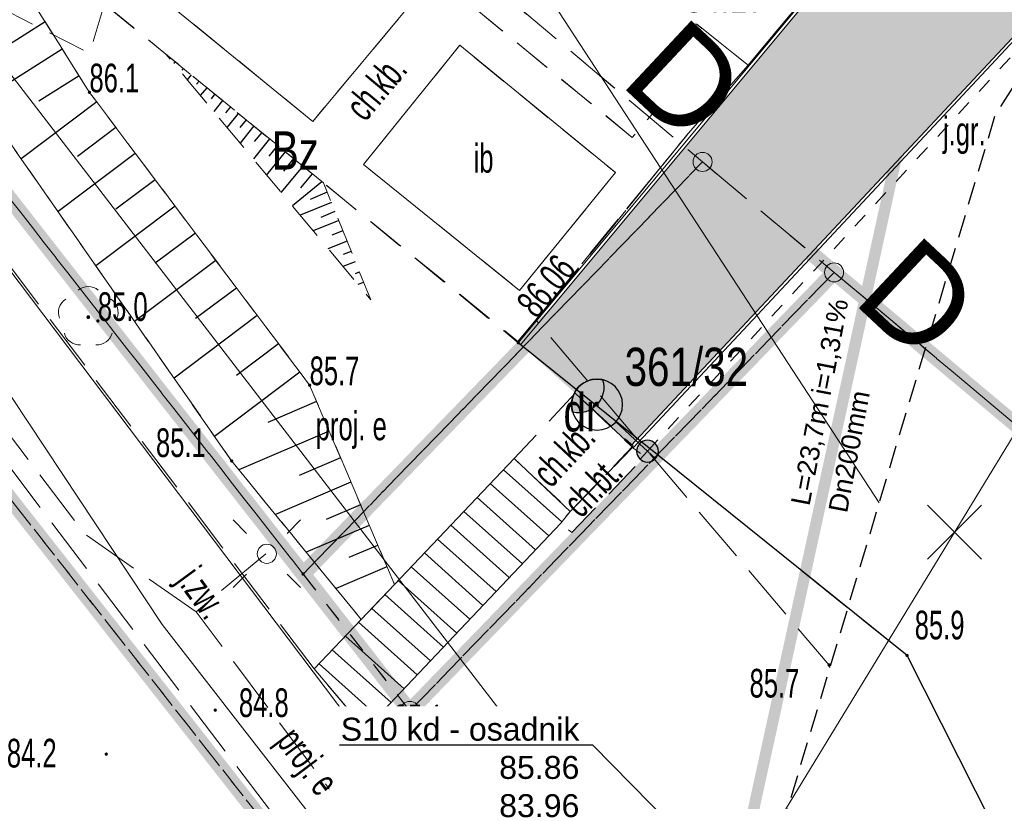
# Model space of a CAD drawing. Header units: metres. Extents: x 6539540 to 6543249, y 5894370 to 5895874.
# Tile 7 of 91: x 6541818 to 6541843, y 5894996 to 5895016. Entities that reach past the tile are written whole.
import ezdxf
from ezdxf import colors
from ezdxf.entities.mleader import LeaderData, LeaderLine
from ezdxf.enums import TextEntityAlignment as Align
from ezdxf.math import Vec2, Vec3

# ---------------------------------------------------------------- set-up
doc = ezdxf.new("R2010")
doc.units = ezdxf.units.M
for name, pattern in [('0.4_0.4', [0.8, 0.4, -0.4]), ('0.5_0.5', [1, 0.5, -0.5]), ('1.0_0.5', [1.5, 1, -0.5]), ('1.5_0.5', [2, 1.5, -0.5]), ('2', [0.9, 0.6, -0.3]), ('egkk-500', [2, 1.5, -0.5]), ('egug-500', [1, 0.5, -0.5])]:
    doc.linetypes.add(name, pattern=pattern)
for name, color, linetype in [('000 Inne (niezydentyfikowane)', 7, 'Continuous'), ('202-punkt graniczny', 7, 'Continuous'), ('203-punkt graniczny', 7, 'Continuous'), ('210-oznaczenie konturu użytku gruntowego', 7, 'Continuous'), ('211-numer działki ewidencyjnej', 7, 'Continuous'), ('217-kontur klasyfikacyjny', 7, 'Continuous'), ('218-kontur użytku gruntowego', 7, 'Continuous'), ('219-działka ewidencyjna', 7, 'Continuous'), ('_rozbiórki', 1, 'Continuous'), ('chodnik', 7, 'Continuous'), ('chodnik-Atr17', 7, 'Continuous'), ('drzewo liściaste', 7, 'Continuous'), ('inna budowla', 7, 'Continuous'), ('inna budowla-Atr17', 7, 'Continuous'), ('jezdnia', 7, 'Continuous'), ('jezdnia-Atr17', 7, 'Continuous'), ('krawężnik', 7, 'Continuous'), ('latarnia - ob. projektowany', 7, 'Continuous'), ('latarnia - ob. projektowany-Atr17', 7, 'Continuous'), ('pikieta naturalna', 7, 'Continuous'), ('pikieta naturalna-Atr2', 7, 'Continuous'), ('pikieta sztuczna', 7, 'Continuous'), ('pikieta sztuczna-Atr2', 7, 'Continuous'), ('przewód elektroenergetyczny podziemny', 7, 'Continuous'), ('przewód elektroenergetyczny podziemny - ob. projektowany', 7, 'Continuous'), ('przewód elektroenergetyczny podziemny - ob. projektowany-Atr1', 7, 'Continuous'), ('przewód kanalizacyjny', 7, 'Continuous'), ('przewód wodociągowy', 7, 'Continuous'), ('schody w ciągu komunikacyjnym', 7, 'Continuous'), ('skarpa nieumocniona', 7, 'Continuous'), ('zadrzewienie  zakrzewienie', 7, 'Continuous'), ('Zakres', 7, 'Continuous')]:
    doc.layers.add(name, color=color, linetype=linetype)
for name, color, linetype, lineweight in [('_dr opis', 7, 'Continuous', 25), ('_dr_kreskowanie chodnik', 40, 'Continuous', 5), ('_dr_obrzeże 8x30', 210, 'Continuous', 30), ('_dr_ścieki kd', 36, 'Continuous', 30), ('IE - SŁUP', 1, 'Continuous', 30), ('IE - SŁUP 150W', 1, 'Continuous', 30)]:
    doc.layers.add(name, color=color, linetype=linetype, lineweight=lineweight)

# ---------------------------------------------------------------- blocks, each defined once
blk = doc.blocks.new('202')
at = {"color": 0, "linetype": 'Continuous', "lineweight": 0}
blk.add_circle((0, 0), 0.25, dxfattribs=at)
blk = doc.blocks.new('203')
at = {"linetype": 'Continuous', "lineweight": 0}
h = blk.add_hatch(color=0, dxfattribs=at)
edge = h.paths.add_edge_path()
edge.add_arc((0, 0), 0.045, 0, 360)
blk = doc.blocks.new('PW01')
at = {"linetype": 'Continuous', "lineweight": 13}
h = blk.add_hatch(color=0, dxfattribs=at)
edge = h.paths.add_edge_path()
edge.add_arc((0, 0), 0.045, 0, 360)
blk = doc.blocks.new('OP021')
at = {"linetype": 'Continuous', "lineweight": 13}
h = blk.add_hatch(color=0, dxfattribs=at)
edge = h.paths.add_edge_path()
edge.add_arc((0, 0), 0.05, 0, 360)
at = {"color": 0, "linetype": 'Continuous', "lineweight": 13}
for centre, start, end in [((0, 0.4), 49.272, 130.728), ((-0.38, 0.124), 121.308, 202.548), ((0.38, 0.124), 337.452, 58.692), ((-0.235, -0.324), 193.221, 274.871), ((0.235, -0.324), 265.129, 346.779)]:
    blk.add_arc(centre, 0.4, start, end, dxfattribs=at)
blk = doc.blocks.new('SM01')
at = {"color": 0, "linetype": 'Continuous', "lineweight": 13}
for p, q in [((-0.53, 0.531), (-0.883, 0.884)), ((0.531, 0.531), (0.884, 0.884)), ((-0.53, -0.53), (-0.883, -0.883)), ((0.531, -0.53), (0.884, -0.883))]:
    blk.add_line(p, q, dxfattribs=at)
blk.add_circle((0, 0), 0.25, dxfattribs=at)
blk = doc.blocks.new('slup pojedynczy')
at = {"layer": 'IE - SŁUP 150W', "ltscale": 0.75}
h = blk.add_hatch(color=256, dxfattribs=at)
edge = h.paths.add_edge_path()
edge.add_arc((4596208.008, 5925834.047), 0.338, 0, 360)
h = blk.add_hatch(color=256, dxfattribs=at)
edge = h.paths.add_edge_path()
edge.add_arc((4596208.008, 5925831.126), 0.792, 30, 150)
edge.add_arc((4596208.008, 5925831.918), 0.792, 210, 330)
for p, q in [((4596208.008, 5925833.71), (4596208.008, 5925834.385)), ((4596207.671, 5925834.047), (4596208.346, 5925834.047)), ((4596208.008, 5925832.71), (4596208.008, 5925833.71))]:
    blk.add_line(p, q, dxfattribs=at)
for centre, radius in [((4596208.008, 5925834.047), 0.338), ((4596208.008, 5925831.918), 0.792)]:
    blk.add_circle(centre, radius, dxfattribs=at)
for centre, start, end in [((4596208.008, 5925831.126), 30, 150), ((4596208.008, 5925831.918), 210, 330)]:
    blk.add_arc(centre, 0.792, start, end, dxfattribs=at)

msp = doc.modelspace()

# ---------------------------------------------------------------- hatches: boundary and pattern name
at = {"layer": '_dr_kreskowanie chodnik'}
h = msp.add_hatch(color=256, dxfattribs=at)
h.dxf.hatch_style = 1
h.paths.add_polyline_path([(6541832.04, 5895006.25), (6541833.5, 5895004.884), (6541844.097, 5895016.209), (6541861.974, 5895080.084), (6541857.824, 5895082.874), (6541856.708, 5895081.214), (6541859.658, 5895079.231), (6541842.303, 5895017.219)])
h = msp.add_hatch(color=256, dxfattribs=at)
h.dxf.hatch_style = 1
h.paths.add_polyline_path([(6541832.04, 5895006.25), (6541830.612, 5895007.52), (6541840.453, 5895019.34), (6541844.367, 5895024.595), (6541842.299, 5895017.203)])

# ---------------------------------------------------------------- linework, layer by layer
at = {"flags": 128}
msp.add_lwpolyline([(6541832.04, 5895006.25), (6541833.5, 5895004.884)], dxfattribs=at)
at = {"layer": '000 Inne (niezydentyfikowane)', "color": 7, "linetype": 'Continuous', "lineweight": 25, "flags": 128}
for points in [[(6541818.17, 5895015.96), (6541817.07, 5895015.27)], [(6541818.17, 5895015.96), (6541817.07, 5895015.27)], [(6541818.62, 5895015.25), (6541816.48, 5895013.9)], [(6541818.62, 5895015.25), (6541816.48, 5895013.9)], [(6541821.38, 5895015.08), (6541821.37, 5895015.08)], [(6541821.38, 5895015.08), (6541821.37, 5895015.08)], [(6541821.58, 5895014.91), (6541821.54, 5895014.87)], [(6541821.58, 5895014.91), (6541821.54, 5895014.87)], [(6541821.79, 5895014.75), (6541821.75, 5895014.7)], [(6541821.79, 5895014.75), (6541821.75, 5895014.7)], [(6541819.06, 5895014.55), (6541818.01, 5895013.89)], [(6541819.06, 5895014.55), (6541818.01, 5895013.89)], [(6541821.99, 5895014.58), (6541821.89, 5895014.45)], [(6541821.99, 5895014.58), (6541821.89, 5895014.45)], [(6541822.2, 5895014.41), (6541822.13, 5895014.33)], [(6541822.2, 5895014.41), (6541822.13, 5895014.33)], [(6541822.4, 5895014.24), (6541822.23, 5895014.04)], [(6541822.4, 5895014.24), (6541822.23, 5895014.04)], [(6541819.52, 5895013.87), (6541817.54, 5895012.38)], [(6541819.52, 5895013.87), (6541817.54, 5895012.38)], [(6541822.61, 5895014.08), (6541822.51, 5895013.95)], [(6541822.61, 5895014.08), (6541822.51, 5895013.95)], [(6541822.81, 5895013.91), (6541822.58, 5895013.62)], [(6541822.81, 5895013.91), (6541822.58, 5895013.62)], [(6541823.02, 5895013.74), (6541822.89, 5895013.58)], [(6541823.02, 5895013.74), (6541822.89, 5895013.58)], [(6541823.22, 5895013.57), (6541822.93, 5895013.21)], [(6541823.22, 5895013.57), (6541822.93, 5895013.21)], [(6541823.43, 5895013.4), (6541823.26, 5895013.2)], [(6541823.43, 5895013.4), (6541823.26, 5895013.2)], [(6541820.02, 5895013.2), (6541819.02, 5895012.44)], [(6541820.02, 5895013.2), (6541819.02, 5895012.44)], [(6541823.63, 5895013.24), (6541823.27, 5895012.79)], [(6541823.63, 5895013.24), (6541823.27, 5895012.79)], [(6541824.04, 5895012.9), (6541823.62, 5895012.38)], [(6541824.04, 5895012.9), (6541823.62, 5895012.38)], [(6541823.84, 5895013.07), (6541823.64, 5895012.83)], [(6541823.84, 5895013.07), (6541823.64, 5895012.83)], [(6541824.25, 5895012.73), (6541824.02, 5895012.45)], [(6541824.25, 5895012.73), (6541824.02, 5895012.45)], [(6541820.53, 5895012.52), (6541818.51, 5895011)], [(6541820.53, 5895012.52), (6541818.51, 5895011)], [(6541824.45, 5895012.56), (6541823.96, 5895011.96)], [(6541824.45, 5895012.56), (6541823.96, 5895011.96)], [(6541824.67, 5895012.39), (6541824.41, 5895012.06)], [(6541824.67, 5895012.39), (6541824.41, 5895012.06)], [(6541824.91, 5895012.19), (6541824.34, 5895011.5)], [(6541824.91, 5895012.19), (6541824.34, 5895011.5)], [(6541821.05, 5895011.83), (6541820.02, 5895011.06)], [(6541821.05, 5895011.83), (6541820.02, 5895011.06)], [(6541825.16, 5895011.99), (6541824.85, 5895011.62)], [(6541825.16, 5895011.99), (6541824.85, 5895011.62)], [(6541825.41, 5895011.78), (6541824.64, 5895011.15)], [(6541825.41, 5895011.78), (6541824.64, 5895011.15)], [(6541825.55, 5895011.51), (6541825.1, 5895011.32)], [(6541825.55, 5895011.51), (6541825.1, 5895011.32)], [(6541821.57, 5895011.14), (6541819.5, 5895009.58)], [(6541821.57, 5895011.14), (6541819.5, 5895009.58)], [(6541825.66, 5895011.24), (6541824.84, 5895010.91)], [(6541825.66, 5895011.24), (6541824.84, 5895010.91)], [(6541825.85, 5895010.77), (6541825.18, 5895010.5)], [(6541825.85, 5895010.77), (6541825.18, 5895010.5)], [(6541825.75, 5895011), (6541825.38, 5895010.85)], [(6541825.75, 5895011), (6541825.38, 5895010.85)], [(6541825.96, 5895010.5), (6541825.67, 5895010.38)], [(6541825.96, 5895010.5), (6541825.67, 5895010.38)], [(6541822.1, 5895010.44), (6541821.05, 5895009.65)], [(6541822.1, 5895010.44), (6541821.05, 5895009.65)], [(6541826.07, 5895010.23), (6541825.57, 5895010.03)], [(6541826.07, 5895010.23), (6541825.57, 5895010.03)], [(6541826.18, 5895009.96), (6541825.97, 5895009.88)], [(6541826.18, 5895009.96), (6541825.97, 5895009.88)], [(6541822.64, 5895009.72), (6541820.51, 5895008.13)], [(6541822.64, 5895009.72), (6541820.51, 5895008.13)], [(6541826.28, 5895009.69), (6541825.96, 5895009.56)], [(6541826.28, 5895009.69), (6541825.96, 5895009.56)], [(6541826.39, 5895009.42), (6541826.28, 5895009.37)], [(6541826.39, 5895009.42), (6541826.28, 5895009.37)], [(6541823.18, 5895009), (6541822.1, 5895008.2)], [(6541823.18, 5895009), (6541822.1, 5895008.2)], [(6541826.5, 5895009.15), (6541826.35, 5895009.09)], [(6541826.5, 5895009.15), (6541826.35, 5895009.09)], [(6541823.72, 5895008.28), (6541821.55, 5895006.64)], [(6541823.72, 5895008.28), (6541821.55, 5895006.64)], [(6541824.28, 5895007.54), (6541823.18, 5895006.71)], [(6541824.28, 5895007.54), (6541823.18, 5895006.71)], [(6541824.83, 5895006.8), (6541822.6, 5895005.12)], [(6541824.83, 5895006.8), (6541822.6, 5895005.12)], [(6541825.27, 5895006.03), (6541824, 5895005.48)], [(6541825.27, 5895006.03), (6541824, 5895005.48)], [(6541825.6, 5895005.26), (6541823.24, 5895004.25)], [(6541825.6, 5895005.26), (6541823.24, 5895004.25)], [(6541825.9, 5895004.56), (6541824.82, 5895004.1)], [(6541825.9, 5895004.56), (6541824.82, 5895004.1)], [(6541826.17, 5895003.92), (6541824.2, 5895003.08)], [(6541826.17, 5895003.92), (6541824.2, 5895003.08)], [(6541826.42, 5895003.33), (6541825.52, 5895002.95)], [(6541826.42, 5895003.33), (6541825.52, 5895002.95)], [(6541826.65, 5895002.79), (6541825, 5895002.09)], [(6541826.65, 5895002.79), (6541825, 5895002.09)], [(6541826.87, 5895002.27), (6541826.12, 5895001.95)], [(6541826.87, 5895002.27), (6541826.12, 5895001.95)], [(6541827.11, 5895001.71), (6541825.78, 5895001.14)], [(6541827.11, 5895001.71), (6541825.78, 5895001.14)]]:
    msp.add_lwpolyline(points, dxfattribs=at)
at = {"layer": '217-kontur klasyfikacyjny', "color": 92, "linetype": 'egkk-500', "lineweight": 18, "flags": 128}
for points in [[(6541819.67, 5895025.49), (6541835.37, 5895012.3)], [(6541819.67, 5895025.49), (6541835.37, 5895012.3)], [(6541835.37, 5895012.3), (6541838.81, 5895009.41)], [(6541835.37, 5895012.3), (6541838.81, 5895009.41)], [(6541838.81, 5895009.41), (6541841.198, 5895007.41)], [(6541838.81, 5895009.41), (6541845.71, 5895003.63)]]:
    msp.add_lwpolyline(points, dxfattribs=at)
at = {"layer": '218-kontur użytku gruntowego', "color": 3, "linetype": 'egug-500', "lineweight": 18, "flags": 128}
for points in [[(6541835.37, 5895012.3), (6541819.67, 5895025.49)], [(6541819.67, 5895025.49), (6541835.37, 5895012.3)], [(6541835.37, 5895012.3), (6541819.67, 5895025.49)], [(6541819.67, 5895025.49), (6541835.37, 5895012.3)], [(6541806.38, 5895017.36), (6541826.21, 5894992.07)], [(6541826.21, 5894992.07), (6541806.38, 5895017.36)], [(6541806.38, 5895017.36), (6541826.21, 5894992.07)], [(6541826.21, 5894992.07), (6541806.38, 5895017.36)], [(6541824.92, 5895001.52), (6541816.3, 5895012.55)], [(6541816.3, 5895012.55), (6541824.92, 5895001.52)], [(6541824.92, 5895001.52), (6541816.3, 5895012.55)], [(6541816.3, 5895012.55), (6541824.92, 5895001.52)], [(6541835.37, 5895012.3), (6541824.92, 5895001.52)], [(6541824.92, 5895001.52), (6541835.37, 5895012.3)], [(6541835.37, 5895012.3), (6541824.92, 5895001.52)], [(6541824.92, 5895001.52), (6541835.37, 5895012.3)], [(6541838.81, 5895009.41), (6541835.37, 5895012.3)], [(6541835.37, 5895012.3), (6541838.81, 5895009.41)], [(6541838.81, 5895009.41), (6541835.37, 5895012.3)], [(6541835.37, 5895012.3), (6541838.81, 5895009.41)], [(6541827.71, 5894997.94), (6541838.81, 5895009.41)], [(6541838.81, 5895009.41), (6541827.71, 5894997.94)], [(6541827.71, 5894997.94), (6541838.81, 5895009.41)], [(6541838.81, 5895009.41), (6541827.71, 5894997.94)], [(6541838.81, 5895009.41), (6541841.198, 5895007.41)], [(6541841.198, 5895007.41), (6541838.81, 5895009.41)], [(6541838.81, 5895009.41), (6541845.71, 5895003.63)], [(6541845.71, 5895003.63), (6541838.81, 5895009.41)], [(6541824.92, 5895001.52), (6541827.71, 5894997.94)], [(6541827.71, 5894997.94), (6541824.92, 5895001.52)], [(6541824.92, 5895001.52), (6541827.71, 5894997.94)], [(6541827.71, 5894997.94), (6541824.92, 5895001.52)], [(6541830.19, 5894994.77), (6541827.71, 5894997.94)], [(6541827.71, 5894997.94), (6541830.19, 5894994.77)], [(6541830.19, 5894994.77), (6541827.71, 5894997.94)], [(6541827.71, 5894997.94), (6541830.19, 5894994.77)]]:
    msp.add_lwpolyline(points, dxfattribs=at)
at = {"layer": '219-działka ewidencyjna', "color": 84, "linetype": '0.5_0.5', "lineweight": 18, "const_width": 0.4, "flags": 128}
for points in [[(6541826.21, 5894992.07), (6541806.38, 5895017.36)], [(6541826.21, 5894992.07), (6541806.38, 5895017.36)], [(6541824.92, 5895001.52), (6541816.3, 5895012.55)], [(6541824.92, 5895001.52), (6541816.3, 5895012.55)], [(6541835.37, 5895012.3), (6541824.92, 5895001.52)], [(6541835.37, 5895012.3), (6541824.92, 5895001.52)], [(6541838.81, 5895009.41), (6541835.37, 5895012.3)], [(6541838.81, 5895009.41), (6541835.37, 5895012.3)], [(6541838.81, 5895009.41), (6541827.71, 5894997.94)], [(6541838.81, 5895009.41), (6541827.71, 5894997.94)], [(6541841.198, 5895007.41), (6541838.81, 5895009.41)], [(6541845.71, 5895003.63), (6541838.81, 5895009.41)], [(6541827.71, 5894997.94), (6541824.92, 5895001.52)], [(6541827.71, 5894997.94), (6541824.92, 5895001.52)], [(6541830.19, 5894994.77), (6541827.71, 5894997.94)], [(6541830.19, 5894994.77), (6541827.71, 5894997.94)]]:
    msp.add_lwpolyline(points, dxfattribs=at)
at = {"layer": '_dr_obrzeże 8x30', "lineweight": 5, "flags": 128}
for points in [[(6541857.869, 5895082.94), (6541862.066, 5895080.118), (6541844.169, 5895016.169), (6541833.559, 5895004.829)], [(6541857.824, 5895082.874), (6541861.974, 5895080.084), (6541844.097, 5895016.209), (6541833.5, 5895004.884)], [(6541844.294, 5895024.631), (6541840.39, 5895019.39), (6541830.55, 5895007.57)], [(6541844.367, 5895024.595), (6541840.453, 5895019.34), (6541830.611, 5895007.519)]]:
    msp.add_lwpolyline(points, dxfattribs=at)
at = {"layer": '_dr_ścieki kd', "linetype": '0.5_0.5', "const_width": 0.3, "flags": 128}
msp.add_lwpolyline([(6541836.368, 5894993.826), (6541841.298, 5895016.371)], dxfattribs=at)
at = {"layer": '_rozbiórki', "lineweight": 30, "flags": 128}
for points in [[(6541841.251, 5895003.32), (6541842.665, 5895001.906)], [(6541842.665, 5895003.32), (6541841.251, 5895001.906)]]:
    msp.add_lwpolyline(points, dxfattribs=at)
at = {"layer": 'chodnik', "color": 7, "linetype": '1.0_0.5', "lineweight": 18, "flags": 128}
for points in [[(6541830.46, 5895018.46), (6541831.28, 5895017.78), (6541831.92, 5895018.54), (6541836.56, 5895014.83), (6541840.39, 5895019.39), (6541835, 5895023.85)], [(6541840.39, 5895019.39), (6541835, 5895023.85), (6541830.46, 5895018.46), (6541831.28, 5895017.78), (6541831.92, 5895018.54), (6541836.56, 5895014.83)], [(6541830.54, 5895007.6), (6541831.01, 5895008.17), (6541835, 5895013.05), (6541834.19, 5895013.71), (6541833.53, 5895012.94), (6541824.43, 5895020.41), (6541825.04, 5895021.22), (6541824.25, 5895021.87), (6541819.72, 5895016.43), (6541821.33, 5895015.12), (6541825.45, 5895011.75)], [(6541830.55, 5895007.57), (6541835, 5895013.05), (6541834.19, 5895013.71), (6541833.53, 5895012.94), (6541824.43, 5895020.41), (6541825.04, 5895021.22), (6541824.22, 5895021.89), (6541822.05, 5895019.24), (6541820.34, 5895017.15), (6541819.74, 5895016.42), (6541821.33, 5895015.12), (6541825.45, 5895011.75)], [(6541825.17, 5895013.36), (6541821.12, 5895016.67), (6541823.66, 5895019.74), (6541827.75, 5895016.44)], [(6541825.17, 5895013.36), (6541821.12, 5895016.67), (6541823.66, 5895019.74), (6541827.75, 5895016.44)], [(6541826.5, 5895012.23), (6541829.02, 5895015.35), (6541833.09, 5895012.02), (6541830.58, 5895008.94)], [(6541826.5, 5895012.23), (6541829.02, 5895015.35), (6541833.09, 5895012.02), (6541830.58, 5895008.94)], [(6541832.04, 5895006.25), (6541830.44, 5895004.54), (6541831.91, 5895003.16), (6541833.54, 5895004.83)], [(6541832.04, 5895006.25), (6541830.44, 5895004.54), (6541831.91, 5895003.16), (6541833.55, 5895004.87)], [(6541833.54, 5895004.83), (6541831.91, 5895003.16), (6541831.66, 5895002.85), (6541831.95, 5895002.61), (6541833.86, 5895004.59)]]:
    msp.add_lwpolyline(points, close=True, dxfattribs=at)
at = {"layer": 'inna budowla', "color": 7, "linetype": 'Continuous', "lineweight": 18, "flags": 128}
for points in [[(6541821.12, 5895016.67), (6541825.17, 5895013.36), (6541827.75, 5895016.44), (6541823.66, 5895019.74)], [(6541821.12, 5895016.67), (6541825.17, 5895013.36), (6541827.75, 5895016.44), (6541823.66, 5895019.74)], [(6541829.02, 5895015.35), (6541826.5, 5895012.23), (6541830.58, 5895008.94), (6541833.09, 5895012.02)], [(6541829.02, 5895015.35), (6541826.5, 5895012.23), (6541830.58, 5895008.94), (6541833.09, 5895012.02)]]:
    msp.add_lwpolyline(points, close=True, dxfattribs=at)
at = {"layer": 'jezdnia', "color": 7, "linetype": '1.5_0.5', "lineweight": 18, "flags": 128}
for points in [[(6541793.88, 5895036.97), (6541801.87, 5895024.72), (6541806.86, 5895018), (6541829.25, 5894988.49), (6541829.33, 5894993.92), (6541826.55, 5894997.45), (6541825.21, 5894999.04), (6541809.3, 5895020.09), (6541804.84, 5895026.26), (6541796.65, 5895038.55)], [(6541793.88, 5895036.97), (6541801.87, 5895024.72), (6541806.86, 5895018), (6541829.25, 5894988.49), (6541829.33, 5894993.92), (6541826.55, 5894997.45), (6541825.21, 5894999.04), (6541809.3, 5895020.09), (6541804.84, 5895026.26), (6541796.65, 5895038.55)], [(6541841.12, 5895020.18), (6541840.39, 5895019.39), (6541836.56, 5895014.83), (6541835, 5895013.05), (6541830.55, 5895007.57), (6541840.72, 5894999.39), (6541844.77, 5894991.38), (6541845.21, 5894991.37), (6541845.43, 5894997.7), (6541846.25, 5895000.04), (6541846.91, 5895008.46), (6541853.65, 5895027.42), (6541848.88, 5895031.06)]]:
    msp.add_lwpolyline(points, close=True, dxfattribs=at)
msp.add_lwpolyline([(6541852.323, 5895028.432), (6541848.88, 5895031.06), (6541841.12, 5895020.18), (6541840.39, 5895019.39), (6541836.56, 5895014.83), (6541835, 5895013.05), (6541831.01, 5895008.17), (6541838.68, 5894999.14), (6541838.703, 5894999.071)], dxfattribs=at)
at = {"layer": 'krawężnik', "color": 7, "linetype": 'Continuous', "lineweight": 25, "flags": 128}
msp.add_lwpolyline([(6541844.77, 5894991.38), (6541840.72, 5894999.39), (6541830.55, 5895007.57)], dxfattribs=at)
at = {"layer": 'przewód elektroenergetyczny podziemny', "color": 1, "linetype": 'Continuous', "lineweight": 18, "flags": 128}
for points in [[(6541831.119, 5895097.249), (6541829.77, 5895090.24), (6541829.64, 5895078.48), (6541823.29, 5895059.36), (6541815.22, 5895042.39), (6541815.15, 5895041.61), (6541817.07, 5895038.1), (6541828.04, 5895021.7), (6541839.992, 5895003.38)], [(6541834.094, 5894983.664), (6541821.23, 5895000.2), (6541815.55, 5895008.77), (6541796.02, 5895036.08), (6541786.05, 5895051.42), (6541785.835, 5895051.768)]]:
    msp.add_lwpolyline(points, dxfattribs=at)
at = {"layer": 'przewód elektroenergetyczny podziemny - ob. projektowany', "color": 1, "linetype": '1.5_0.5', "lineweight": 18, "flags": 128}
for points in [[(6541822.12, 5895000.53), (6541819.2, 5895002.57), (6541807.69, 5895017.74), (6541809.22, 5895018.91), (6541810.5, 5895019.85)], [(6541822.12, 5895000.53), (6541819.2, 5895002.57), (6541807.69, 5895017.74), (6541809.22, 5895018.91), (6541810.5, 5895019.85)], [(6541823.94, 5895002.05), (6541822.12, 5895000.53), (6541830.49, 5894989.4), (6541834.096, 5894983.672)], [(6541823.94, 5895002.05), (6541822.12, 5895000.53), (6541830.49, 5894989.4), (6541836.25, 5894980.25)]]:
    msp.add_lwpolyline(points, dxfattribs=at)
at = {"layer": 'przewód kanalizacyjny', "color": 34, "linetype": 'Continuous', "lineweight": 18, "flags": 128}
msp.add_lwpolyline([(6541818.11, 5894980.6), (6541833.21, 5894991.33), (6541836.24, 5894993.24), (6541888.99, 5895079.71), (6541889.22, 5895080.09), (6541889.44, 5895080.47), (6541919.15, 5895131.69), (6541919.37, 5895132.07), (6541919.51, 5895132.49), (6541954.28, 5895235.9), (6541954.43, 5895236.32), (6541954.82, 5895236.55), (6542023.08, 5895278.6), (6542023.47, 5895278.83), (6542023.71, 5895279.95), (6542026.8, 5895293.99), (6542026.88, 5895294.38)], dxfattribs=at)
at = {"layer": 'przewód wodociągowy', "color": 5, "linetype": 'Continuous', "lineweight": 18, "flags": 128}
for points in [[(6541834.659, 5894985.553), (6541831.58, 5894990.49), (6541808.82, 5895020.62), (6541787.97, 5895050.91), (6541787.101, 5895052.327)], [(6541789.34, 5895050.89), (6541836.045, 5894990.186)]]:
    msp.add_lwpolyline(points, dxfattribs=at)
at = {"layer": 'schody w ciągu komunikacyjnym', "color": 7, "linetype": 'Continuous', "lineweight": 18, "flags": 128}
msp.add_lwpolyline([(6541826.55, 5894997.45), (6541831.66, 5895002.85), (6541831.91, 5895003.16), (6541830.44, 5895004.54), (6541827.31, 5895001.25), (6541826.44, 5895000.33), (6541825.21, 5894999.04)], close=True, dxfattribs=at)
msp.add_lwpolyline([(6541826.55, 5894997.45), (6541831.66, 5895002.85), (6541831.91, 5895003.16), (6541830.44, 5895004.54), (6541827.31, 5895001.25), (6541826.44, 5895000.33), (6541825.21, 5894999.04)], close=True, dxfattribs=at)
for points in [[(6541831.685, 5895002.882), (6541830.161, 5895004.247)], [(6541831.685, 5895002.882), (6541830.161, 5895004.247)], [(6541831.344, 5895002.516), (6541829.816, 5895003.885)], [(6541831.344, 5895002.516), (6541829.816, 5895003.885)], [(6541831, 5895002.153), (6541829.472, 5895003.522)], [(6541831, 5895002.153), (6541829.472, 5895003.522)], [(6541830.656, 5895001.79), (6541829.127, 5895003.16)], [(6541830.656, 5895001.79), (6541829.127, 5895003.16)], [(6541830.313, 5895001.426), (6541828.782, 5895002.797)], [(6541830.313, 5895001.426), (6541828.782, 5895002.797)], [(6541829.969, 5895001.063), (6541828.437, 5895002.435)], [(6541829.969, 5895001.063), (6541828.437, 5895002.435)], [(6541829.625, 5895000.7), (6541828.092, 5895002.072)], [(6541829.625, 5895000.7), (6541828.092, 5895002.072)], [(6541829.281, 5895000.336), (6541827.748, 5895001.71)], [(6541829.281, 5895000.336), (6541827.748, 5895001.71)], [(6541828.937, 5894999.973), (6541827.403, 5895001.348)], [(6541828.937, 5894999.973), (6541827.403, 5895001.348)], [(6541828.594, 5894999.61), (6541827.059, 5895000.984)], [(6541828.594, 5894999.61), (6541827.059, 5895000.984)], [(6541828.25, 5894999.246), (6541826.715, 5895000.621)], [(6541828.25, 5894999.246), (6541826.715, 5895000.621)], [(6541827.906, 5894998.883), (6541826.371, 5895000.258)], [(6541827.906, 5894998.883), (6541826.371, 5895000.258)], [(6541827.562, 5894998.52), (6541826.026, 5894999.896)], [(6541827.562, 5894998.52), (6541826.026, 5894999.896)], [(6541827.219, 5894998.156), (6541825.681, 5894999.534)], [(6541827.219, 5894998.156), (6541825.681, 5894999.534)], [(6541826.875, 5894997.793), (6541825.336, 5894999.172)], [(6541826.875, 5894997.793), (6541825.336, 5894999.172)]]:
    msp.add_lwpolyline(points, dxfattribs=at)
at = {"layer": 'skarpa nieumocniona', "color": 7, "linetype": '1.0_0.5', "lineweight": 18, "flags": 128}
for points in [[(6541802.76, 5895039.94), (6541798.31, 5895039.61), (6541810.86, 5895021.63), (6541816.66, 5895013.65), (6541823.05, 5895004.48), (6541826.44, 5895000.33), (6541827.31, 5895001.25), (6541825.09, 5895006.46), (6541819.33, 5895014.12), (6541816.96, 5895017.88), (6541815.27, 5895020.79), (6541813.65, 5895023.32), (6541810.11, 5895029.71), (6541804.52, 5895038.52)], [(6541802.76, 5895039.94), (6541798.31, 5895039.61), (6541810.86, 5895021.63), (6541816.66, 5895013.65), (6541823.05, 5895004.48), (6541826.44, 5895000.33), (6541827.31, 5895001.25), (6541825.09, 5895006.46), (6541819.33, 5895014.12), (6541816.96, 5895017.88), (6541815.27, 5895020.79), (6541813.65, 5895023.32), (6541810.11, 5895029.71), (6541804.52, 5895038.52)], [(6541816.96, 5895017.88), (6541815.27, 5895020.79), (6541813.65, 5895023.32), (6541810.11, 5895029.71), (6541804.52, 5895038.52), (6541802.76, 5895039.94), (6541798.31, 5895039.61), (6541810.86, 5895021.63), (6541816.66, 5895013.65), (6541823.05, 5895004.48), (6541826.44, 5895000.33), (6541827.31, 5895001.25), (6541825.09, 5895006.46), (6541819.33, 5895014.12)], [(6541816.96, 5895017.88), (6541815.27, 5895020.79), (6541813.65, 5895023.32), (6541810.11, 5895029.71), (6541804.52, 5895038.52), (6541802.76, 5895039.94), (6541798.31, 5895039.61), (6541810.86, 5895021.63), (6541816.66, 5895013.65), (6541823.05, 5895004.48), (6541826.44, 5895000.33), (6541827.31, 5895001.25), (6541825.09, 5895006.46), (6541819.33, 5895014.12)], [(6541825.45, 5895011.75), (6541821.33, 5895015.12), (6541821.94, 5895014.39), (6541826.69, 5895008.69)], [(6541825.45, 5895011.75), (6541821.33, 5895015.12), (6541821.94, 5895014.39), (6541826.69, 5895008.69)], [(6541825.45, 5895011.75), (6541821.33, 5895015.12), (6541821.94, 5895014.39), (6541826.69, 5895008.69)], [(6541825.45, 5895011.75), (6541821.33, 5895015.12), (6541821.94, 5895014.39), (6541826.69, 5895008.69)]]:
    msp.add_lwpolyline(points, close=True, dxfattribs=at)
at = {"layer": 'zadrzewienie  zakrzewienie', "color": 7, "linetype": '1.0_0.5', "lineweight": 18, "flags": 128}
msp.add_lwpolyline([(6541831.46, 5895081.05), (6541826.92, 5895070.9), (6541821.42, 5895053.81), (6541816.68, 5895041.36), (6541814.33, 5895036.27), (6541816.35, 5895029.96), (6541819.69, 5895023.57), (6541819.72, 5895016.43), (6541819.33, 5895015.14), (6541809.94, 5895019.94), (6541797.11, 5895038.86), (6541796.63, 5895043.24), (6541798.81, 5895045.81), (6541807.45, 5895058.08), (6541809, 5895061.99), (6541810.21, 5895062.53), (6541827.21, 5895090.76)], close=True, dxfattribs=at)
at = {"layer": 'Zakres', "color": 5, "linetype": '2', "lineweight": 25, "flags": 128}
msp.add_lwpolyline([(6541938.62, 5895313.18), (6541912.96, 5895235.17), (6541870.71, 5895162.99), (6541810.21, 5895062.53), (6541777.05, 5895047.89), (6541830.67, 5894972.22), (6541843.02, 5895013.5), (6541885, 5895080.88), (6541918.51, 5895144.38), (6541965.96, 5895211.67), (6541999.83, 5895303.74)], close=True, dxfattribs=at)
msp.add_lwpolyline([(6541938.62, 5895313.18), (6541912.96, 5895235.17), (6541870.71, 5895162.99), (6541810.21, 5895062.53), (6541777.05, 5895047.89), (6541830.67, 5894972.22), (6541843.02, 5895013.5), (6541885, 5895080.88), (6541918.51, 5895144.38), (6541965.96, 5895211.67), (6541999.83, 5895303.74)], close=True, dxfattribs=at)
msp.add_lwpolyline([(6541938.62, 5895313.18), (6541912.96, 5895235.17), (6541870.71, 5895162.99), (6541810.21, 5895062.53), (6541777.05, 5895047.89), (6541830.67, 5894972.22), (6541843.02, 5895013.5), (6541885, 5895080.88), (6541918.51, 5895144.38), (6541965.96, 5895211.67), (6541999.83, 5895303.74)], close=True, dxfattribs=at)
msp.add_lwpolyline([(6541938.62, 5895313.18), (6541912.96, 5895235.17), (6541870.71, 5895162.99), (6541810.21, 5895062.53), (6541777.05, 5895047.89), (6541830.67, 5894972.22), (6541843.02, 5895013.5), (6541885, 5895080.88), (6541918.51, 5895144.38), (6541965.96, 5895211.67), (6541999.83, 5895303.74)], close=True, dxfattribs=at)

# ---------------------------------------------------------------- block references
at = {"layer": '202-punkt graniczny', "color": 7, "linetype": 'Continuous', "lineweight": 18}
for p in [(6541835.37, 5895012.3), (6541835.37, 5895012.3), (6541838.81, 5895009.41), (6541838.81, 5895009.41), (6541827.71, 5894997.94), (6541827.71, 5894997.94)]:
    msp.add_blockref('202', p, dxfattribs=at)
at = {"layer": '203-punkt graniczny', "color": 7, "linetype": 'Continuous', "lineweight": 18}
msp.add_blockref('203', (6541824.92, 5895001.52), dxfattribs=at)
msp.add_blockref('203', (6541824.92, 5895001.52), dxfattribs=at)
at = {"layer": 'drzewo liściaste', "color": 94, "linetype": 'Continuous', "lineweight": 18}
msp.add_blockref('OP021', (6541819.3, 5895008.24), dxfattribs=at)
msp.add_blockref('OP021', (6541819.3, 5895008.24), dxfattribs=at)
at = {"layer": 'IE - SŁUP', "xscale": -0.84375, "yscale": 0.8437500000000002, "zscale": 0.84375, "rotation": 227.2930793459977}
msp.add_blockref('slup pojedynczy', (237445.832, 6436476.091), dxfattribs=at)
at = {"layer": 'latarnia - ob. projektowany', "color": 7, "linetype": 'Continuous', "lineweight": 18}
msp.add_blockref('SM01', (6541823.97, 5895002.05), dxfattribs=at)
msp.add_blockref('SM01', (6541823.97, 5895002.05), dxfattribs=at)
at = {"layer": 'pikieta naturalna', "color": 7, "linetype": 'Continuous', "lineweight": 13}
for p in [(6541819.33, 5895014.12), (6541819.33, 5895014.12), (6541819.55, 5895008.14), (6541819.55, 5895008.14), (6541825.09, 5895006.46), (6541825.09, 5895006.46), (6541823.05, 5895004.48), (6541823.05, 5895004.48), (6541840.72, 5894999.39), (6541838.68, 5894999.14), (6541822.62, 5894997.96), (6541822.62, 5894997.96), (6541819.77, 5894996.81), (6541819.77, 5894996.81), (6541829.11, 5894997.05), (6541829.11, 5894997.05)]:
    msp.add_blockref('PW01', p, dxfattribs=at)
at = {"layer": 'pikieta sztuczna', "color": 7, "linetype": 'Continuous', "lineweight": 13}
msp.add_blockref('PW01', (6541830.55, 5895007.57), dxfattribs=at)

# ---------------------------------------------------------------- texts
at = {"layer": '210-oznaczenie konturu użytku gruntowego', "color": 3, "linetype": 'Continuous', "lineweight": 18, "width": 0.79}
for s, p in [('Bz', (6541824.1, 5895012.1)), ('Bz', (6541824.1, 5895012.1)), ('dr', (6541831.73, 5895005.25)), ('dr', (6541831.73, 5895005.25))]:
    msp.add_text(s, height=1, dxfattribs=at).set_placement(p)
at = {"layer": '211-numer działki ewidencyjnej', "color": 7, "linetype": 'Continuous', "lineweight": 18, "width": 0.79}
msp.add_text('361/32', height=1, dxfattribs=at).set_placement((6541833.33, 5895006.44))
msp.add_text('361/32', height=1, dxfattribs=at).set_placement((6541833.33, 5895006.44))
at = {"layer": '_dr_ścieki kd', "linetype": '0.5_0.5', "insert": (6541837.674, 5895003.377), "char_height": 0.5, "attachment_point": 1, "rotation": 79.2403, "line_spacing_factor": 1.2}
msp.add_mtext_dynamic_manual_height_columns('{\\fArial|b0|i0|c238|p34;L=23,7m i=1,31%\\PDn200mm}', width=12.99635, gutter_width=12.5, heights=[0], dxfattribs=at)
at = {"layer": 'chodnik-Atr17', "color": 7, "width": 0.667}
for s, rotation, p in [('ch.kb.', 50.048, (6541826.54, 5895013.32)), ('ch.kb.', 50.048, (6541826.54, 5895013.32)), ('ch.kb.', 50.048, (6541826.54, 5895013.32)), ('ch.kb.', 50.048, (6541826.54, 5895013.32)), ('ch.kb.', 46.903, (6541831.4, 5895003.74)), ('ch.kb.', 46.903, (6541831.4, 5895003.74)), ('ch.bt.', 45.695, (6541832.19, 5895002.95))]:
    msp.add_text(s, height=0.75, rotation=rotation, dxfattribs=at).set_placement(p)
at = {"layer": 'inna budowla-Atr17', "color": 7, "width": 0.667}
msp.add_text('ib', height=0.75, dxfattribs=at).set_placement((6541829.38, 5895012.02))
msp.add_text('ib', height=0.75, dxfattribs=at).set_placement((6541829.38, 5895012.02))
at = {"layer": 'jezdnia-Atr17', "color": 7, "width": 0.667}
msp.add_text('j.gr.', height=0.75, dxfattribs=at).set_placement((6541841.66, 5895012.73))
msp.add_text('j.zw.', height=0.75, rotation=306.234, dxfattribs=at).set_placement((6541821.59, 5895001.35))
msp.add_text('j.zw.', height=0.75, rotation=306.234, dxfattribs=at).set_placement((6541821.59, 5895001.35))
at = {"layer": 'latarnia - ob. projektowany-Atr17', "color": 7, "width": 0.667}
msp.add_text('proj. e', height=0.75, dxfattribs=at).set_placement((6541825.25, 5895005.02))
msp.add_text('proj. e', height=0.75, dxfattribs=at).set_placement((6541825.25, 5895005.02))
at = {"layer": 'pikieta naturalna-Atr2', "color": 7, "width": 0.667}
for s, p in [('86.1', (6541819.33, 5895014.12, 86.1)), ('86.1', (6541819.33, 5895014.12)), ('85.0', (6541819.55, 5895008.14, 85)), ('85.0', (6541819.55, 5895008.14)), ('85.7', (6541825.09, 5895006.46, 85.7)), ('85.7', (6541825.09, 5895006.46)), ('85.9', (6541840.92, 5894999.81)), ('84.8', (6541823.24, 5894997.78, 84.8)), ('84.8', (6541823.24, 5894997.78)), ('84.2', (6541817.17, 5894996.46, 84.2)), ('84.2', (6541817.17, 5894996.46))]:
    msp.add_text(s, height=0.75, dxfattribs=at).set_placement(p)
for s, p in [('85.1', (6541821.07, 5895005.33, 85.1)), ('85.1', (6541821.07, 5895005.33)), ('85.7', (6541836.6, 5894999.04, 85.7)), ('85.1', (6541827.29, 5894998.1, 85.1)), ('85.1', (6541827.29, 5894998.1)), ('85.2', (6541829.46, 5894995.76, 85.2))]:
    msp.add_text(s, height=0.75, dxfattribs=at).set_placement(p, align=Align.TOP_LEFT)
at = {"layer": 'pikieta sztuczna-Atr2', "color": 7, "width": 0.667}
msp.add_text('86.06', height=0.75, rotation=50.922, dxfattribs=at).set_placement((6541831.04, 5895008.17))
at = {"layer": 'przewód elektroenergetyczny podziemny - ob. projektowany-Atr1', "color": 1, "width": 0.667}
msp.add_text('proj. e', height=0.75, rotation=-53.056, dxfattribs=at).set_placement((6541824.49, 5894997.37), align=Align.MIDDLE_LEFT)
msp.add_text('proj. e', height=0.75, rotation=-53.056, dxfattribs=at).set_placement((6541824.49, 5894997.37), align=Align.MIDDLE_LEFT)

# ---------------------------------------------------------------- next in the draw order: leaders
at = {"layer": '_dr_ścieki kd', "lineweight": 5}
ml = msp.add_multileader_mtext('Standard', dxfattribs=at)
ml.set_content('{\\fArial|b0|i0|c238|p34;S9 kd\\P86.17\\P84.17}', color=256)
ml.set_leader_properties()
ml.build(insert=Vec2(0, 0))
ml.multileader.update_dxf_attribs({"text_left_attachment_type": 6, "text_right_attachment_type": 6, "dogleg_length": 0.36, "arrow_head_size": 0.6, "scale": 0.15})
ctx = ml.context
ctx.base_point, ctx.scale, ctx.char_height, ctx.arrow_head_size, ctx.landing_gap_size, ctx.plane_origin = Vec3(6541834.659, 5895018.095), 0.15, 0.6, 0.6, 0.3, Vec3(6541838.859, 5895012.897)
ctx.left_attachment, ctx.right_attachment, ctx.text_align_type = 6, 6, 2
notes = []
notes.append((ctx, [(0, (1, 1, 0), (6541837.358, 5895018.095), (-1, 0), 0.054, [(0, [(6541841.426, 5895016.957)], 0, [])])]))
ctx.mtext.insert, ctx.mtext.alignment, ctx.mtext.flow_direction = Vec3(6541837.004, 5895018.815), 3, 5
ctx.mtext.has_bg_fill, ctx.mtext.bg_color, ctx.mtext.bg_scale_factor, ctx.mtext.bg_transparency, ctx.mtext.use_window_bg_color = 1, -1027028792, 1.5, 0, 1
ml = msp.add_multileader_mtext('Standard', dxfattribs=at)
ml.set_content('{\\fArial|b0|i0|c238|p34;S10 kd - osadnik\\P85.86\\P83.96}', color=256)
ml.set_leader_properties()
ml.build(insert=Vec2(0, 0))
ml.multileader.update_dxf_attribs({"text_left_attachment_type": 6, "text_right_attachment_type": 6, "dogleg_length": 0.36, "arrow_head_size": 0.6, "scale": 0.15})
ctx = ml.context
ctx.base_point, ctx.scale, ctx.char_height, ctx.arrow_head_size, ctx.landing_gap_size, ctx.plane_origin = Vec3(6541825.644, 5894997.042), 0.15, 0.6, 0.6, 0.3, Vec3(6541833.673, 5894989.18)
ctx.left_attachment, ctx.right_attachment, ctx.text_align_type = 6, 6, 2
notes.append((ctx, [(0, (1, 1, 0), (6541832.501, 5894997.042), (-1, 0), 0.054, [(0, [(6541836.24, 5894993.24)], 0, [])])]))
ctx.mtext.insert, ctx.mtext.alignment, ctx.mtext.flow_direction = Vec3(6541832.147, 5894997.762), 3, 5
ctx.mtext.has_bg_fill, ctx.mtext.bg_color, ctx.mtext.bg_scale_factor, ctx.mtext.bg_transparency, ctx.mtext.use_window_bg_color = 1, -1027028792, 1.5, 0, 1
for ctx, leaders in notes:
    for number, flags, end, landing, length, lines in leaders:
        leader = LeaderData()
        leader.index, (leader.has_last_leader_line, leader.has_dogleg_vector, leader.attachment_direction) = number, flags
        leader.last_leader_point, leader.dogleg_vector, leader.dogleg_length = Vec3(end), Vec3(landing), length
        for number, points, colour, breaks in lines:
            line = LeaderLine()
            line.index, line.vertices, line.color, line.breaks = number, Vec3.list(points), colors.encode_raw_color(colour), breaks
            leader.lines.append(line)
        ctx.leaders.append(leader)

# ---------------------------------------------------------------- next in the draw order: linework, layer by layer
at = {"layer": 'IE - SŁUP', "linetype": '0.4_0.4', "flags": 128}
msp.add_lwpolyline([(6541833.93, 5895004.733), (6541844.472, 5895016.169), (6541844.862, 5895027.715)], dxfattribs=at)

# ---------------------------------------------------------------- next in the draw order: texts
at = {"layer": '_dr opis', "insert": (6541834.866, 5895016.195), "char_height": 2.5, "attachment_point": 1, "rotation": 316.9034}
msp.add_mtext_dynamic_manual_height_columns('{\\fArial|b0|i0|c238|p34;D      D}', width=20.2631, gutter_width=12.5, heights=[0], dxfattribs=at)

doc.saveas('drawing.dxf')
